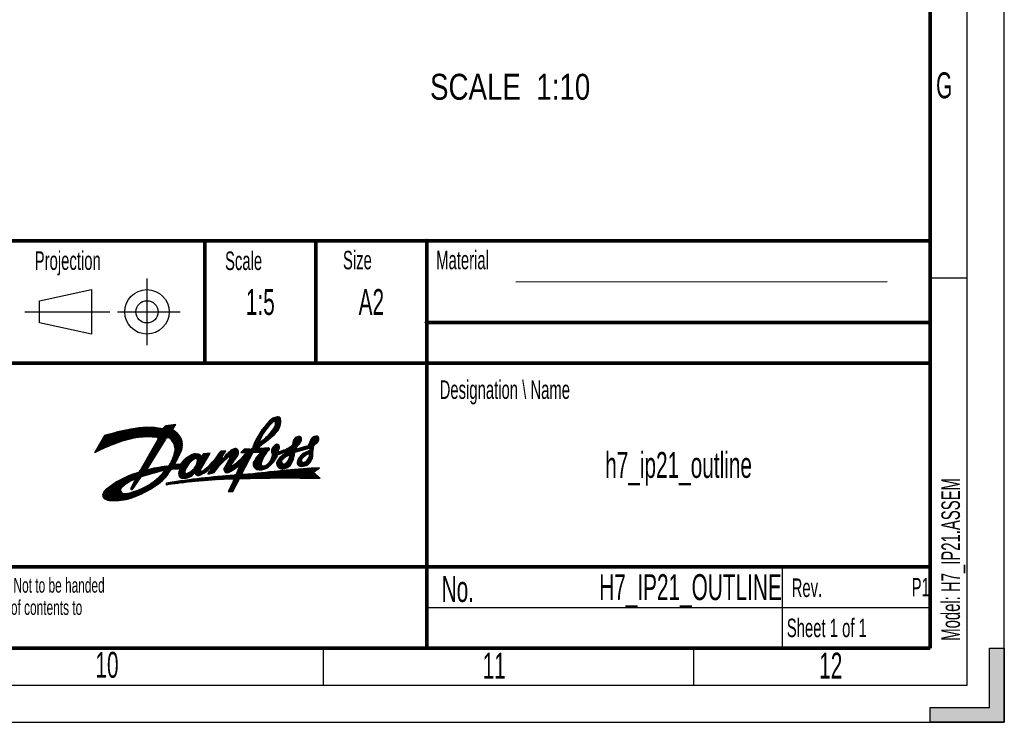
# Model space of a CAD drawing. Header units: millimetres. Extents: x 0 to 594, y 0 to 420.
# Tile 17 of 41: x 461 to 594, y 0 to 95. Entities that reach past the tile are written whole.
import ezdxf

# ---------------------------------------------------------------- set-up
doc = ezdxf.new("R2010")
doc.units = ezdxf.units.MM
doc.header["$LTSCALE"] = 32.67
doc.layers.get('0').update_dxf_attribs({"linetype": 'CONTINUOUS'})
doc.styles.get("Standard").update_dxf_attribs({"font": 'txt', "width": 0.8})
doc.styles.add('TEXTSTYLE_2', font='txt', dxfattribs={"width": 0.6})

# ---------------------------------------------------------------- blocks, each defined once
blk = doc.blocks.new('SYMBOL_0_BL0', base_point=(472.18, 55.42))
at = {"color": 3, "linetype": 'CONTINUOUS'}
for p, q in [((478.18, 59.92), (478.18, 50.92)), ((463.68, 56.92), (470.68, 58.42)), ((470.68, 58.42), (470.68, 52.42)), ((463.68, 53.92), (463.68, 56.92)), ((461.68, 55.42), (473.18, 55.42)), ((474.18, 55.42), (482.68, 55.42)), ((470.68, 52.42), (463.68, 53.92))]:
    blk.add_line(p, q, dxfattribs=at)
for radius in [3, 1.5]:
    blk.add_circle((478.18, 55.42), radius, dxfattribs=at)

msp = doc.modelspace()

# ---------------------------------------------------------------- hatches: boundary and pattern name
at = {"linetype": 'CONTINUOUS'}
msp.add_hatch(color=2, dxfattribs=at).paths.add_polyline_path([(584, 0), (584, 2), (592, 2), (592, 10), (594, 10), (594, 0)])

# ---------------------------------------------------------------- linework, layer by layer
at = {"color": 7, "linetype": 'CONTINUOUS'}
for p, q in [((594, 0), (594, 420)), ((584, 60), (589, 60)), ((502, 10), (502, 5)), ((552, 10), (552, 5)), ((592, 10), (594, 10)), ((592, 2), (592, 10)), ((594, 10), (594, 0)), ((584, 2), (592, 2)), ((584, 0), (584, 2)), ((0, 0), (594, 0)), ((594, 0), (584, 0))]:
    msp.add_line(p, q, dxfattribs=at)
at = {"color": 2, "linetype": 'CONTINUOUS'}
for p, q in [((589, 5), (589, 415)), ((403.9967, 65.0015), (583.9967, 65.0015)), ((485.9967, 65.0015), (485.9967, 48.5015)), ((500.9967, 65.0015), (500.9967, 48.5015)), ((515.9967, 65.0015), (515.9967, 10.0015)), ((583.9967, 65.0015), (583.9967, 10.0015)), ((515.9967, 54.0015), (583.9967, 54.0015)), ((403.9967, 48.5015), (583.9967, 48.5015)), ((403.9967, 21.0015), (583.9967, 21.0015)), ((563.9967, 21.0015), (563.9967, 10.0015)), ((515.9967, 15.5015), (583.9967, 15.5015)), ((403.9967, 10.0015), (583.9967, 10.0015)), ((15, 5), (589, 5))]:
    msp.add_line(p, q, dxfattribs=at)
at = {"color": 5, "linetype": 'CONTINUOUS'}
msp.add_line((528.0329, 59.4918), (578.1758, 59.5081), dxfattribs=at)
at = {"color": 1, "linetype": 'CONTINUOUS'}
for p, q in [((493.1528, 38.5906), (495.8232, 41.2611)), ((495.3597, 40.618), (495.9935, 41.2517)), ((479.1964, 37.3862), (482.0339, 40.2237)), ((479.2347, 38.5021), (480.7767, 40.0441)), ((479.4004, 38.4883), (480.9862, 40.074)), ((479.4386, 37.808), (481.8244, 40.1938)), ((479.5569, 38.4651), (481.1957, 40.104)), ((479.6533, 38.382), (481.4053, 40.1339)), ((479.6703, 38.2193), (481.6148, 40.1638)), ((480.681, 40.0304), (480.297, 39.6465)), ((482.0632, 40.2279), (480.681, 40.0304)), ((481.6274, 39.4764), (482.0632, 40.2279)), ((490.5908, 34.5918), (496.2228, 40.2238)), ((493.4314, 39.0488), (495.5925, 41.2099)), ((493.5687, 37.3901), (496.1659, 39.9873)), ((493.8414, 39.6384), (495.3172, 41.1143)), ((494.6213, 38.8019), (496.2488, 40.4294)), ((495.283, 39.6432), (496.2541, 40.6144)), ((495.495, 40.5736), (496.1075, 41.1862)), ((495.5207, 40.0606), (496.2443, 40.7841)), ((495.5582, 40.4573), (496.185, 41.084)), ((495.5667, 40.2861), (496.2222, 40.9416)), ((472.4547, 38.7112), (471.0908, 36.3766)), ((471.2147, 36.5887), (473.6957, 39.0698)), ((471.2817, 36.4761), (473.9385, 39.1329)), ((471.4671, 37.0207), (473.4498, 39.0035)), ((471.6441, 36.6588), (474.1783, 39.1931)), ((471.7194, 37.4527), (473.2007, 38.9339)), ((471.9718, 37.8847), (472.9481, 38.861)), ((471.9915, 36.8267), (474.4153, 39.2505)), ((472.2242, 38.3166), (472.692, 38.7844)), ((472.326, 36.9815), (474.6495, 39.3051)), ((472.6491, 37.1251), (474.8811, 39.3571)), ((472.9622, 37.2585), (475.1101, 39.4065)), ((473.2662, 37.383), (475.3368, 39.4536)), ((473.5621, 37.4993), (475.561, 39.4982)), ((473.8507, 37.6083), (475.7831, 39.5406)), ((474.1326, 37.7106), (476.0029, 39.5809)), ((474.4172, 37.8155), (476.2294, 39.6277)), ((474.6906, 37.9094), (476.4506, 39.6694)), ((474.9544, 37.9935), (476.6661, 39.7053)), ((475.2096, 38.0691), (476.8764, 39.736)), ((475.4571, 38.137), (477.0819, 39.7618)), ((475.6977, 38.198), (477.2829, 39.7833)), ((475.9321, 38.2528), (477.4798, 39.8005)), ((476.1607, 38.3018), (477.6727, 39.8138)), ((476.3841, 38.3456), (477.862, 39.8235)), ((476.6026, 38.3845), (478.0478, 39.8297)), ((476.8166, 38.4189), (478.2304, 39.8327)), ((477.0262, 38.4489), (478.4098, 39.8325)), ((477.2293, 38.4724), (478.5863, 39.8294)), ((477.4282, 38.4916), (478.7601, 39.8235)), ((477.6231, 38.507), (478.9311, 39.815)), ((477.8145, 38.5188), (479.0995, 39.8038)), ((478.0024, 38.527), (479.2655, 39.7902)), ((478.187, 38.5321), (479.4292, 39.7742)), ((478.3685, 38.534), (479.5905, 39.756)), ((478.4697, 36.1207), (481.7613, 39.4123)), ((478.5471, 38.533), (479.7497, 39.7355)), ((478.7119, 36.5425), (481.6401, 39.4707)), ((478.7229, 38.5292), (479.9067, 39.713)), ((478.896, 38.5227), (480.0617, 39.6883)), ((478.9542, 36.9644), (481.85, 39.8602)), ((479.0666, 38.5136), (480.2147, 39.6617)), ((480.9382, 38.4096), (481.8766, 39.348)), ((481.1169, 38.4087), (481.9864, 39.2782)), ((481.2468, 38.3589), (482.0908, 39.203)), ((481.347, 38.2796), (482.1901, 39.1226)), ((481.432, 38.185), (482.2842, 39.0372)), ((481.5168, 38.0902), (482.3733, 38.9466)), ((481.5958, 37.9895), (482.4573, 38.851)), ((481.6688, 37.883), (482.5361, 38.7503)), ((481.7357, 37.7702), (482.6098, 38.6443)), ((492.6198, 37.5188), (493.674, 38.573)), ((492.7649, 37.8436), (493.9049, 38.9836)), ((492.9387, 38.1969), (494.2897, 39.5479)), ((494.2305, 37.8723), (496.0497, 39.6915)), ((497.8992, 37.7693), (498.7262, 38.5963)), ((497.9513, 38.001), (498.5302, 38.5799)), ((499.4744, 36.83), (501.2311, 38.5868)), ((500.1575, 37.6927), (501.0936, 38.6288)), ((500.1985, 37.9133), (500.9065, 38.6214)), ((479.655, 38.1848), (477.2451, 33.9881)), ((477.9853, 35.2771), (480.2251, 37.5169)), ((480.681, 38.2533), (478.114, 34.1066)), ((478.2275, 35.6989), (480.517, 37.9884)), ((481.7961, 37.651), (482.678, 38.533)), ((481.8496, 37.5249), (482.7406, 38.416)), ((481.8956, 37.3913), (482.7973, 38.293)), ((481.8969, 36.315), (482.977, 37.3951)), ((481.9332, 37.2493), (482.8476, 38.1637)), ((481.95, 36.5477), (482.9715, 37.5692)), ((481.9613, 37.0978), (482.8911, 38.0276)), ((481.9783, 36.9352), (482.9269, 37.8838)), ((481.9816, 36.7589), (482.9541, 37.7315)), ((489.1973, 33.7371), (493.3928, 37.9326)), ((489.5082, 33.8684), (493.5092, 37.8694)), ((490.052, 34.2326), (494.3496, 38.5302)), ((492.4963, 37.2157), (493.5073, 38.2267)), ((495.0196, 36.6857), (495.8551, 37.5213)), ((495.0198, 36.5063), (495.9715, 37.4581)), ((495.0648, 36.9105), (495.6953, 37.5411)), ((495.0703, 36.3772), (496.0372, 37.3441)), ((495.7364, 34.7085), (499.0295, 38.0015)), ((497.0694, 36.5803), (498.9731, 38.484)), ((497.3537, 36.685), (499.0433, 38.3746)), ((497.4788, 36.6305), (499.0752, 38.2269)), ((497.8896, 37.5801), (498.8731, 38.5636)), ((499.744, 37.3026), (498.4052, 36.8871)), ((499.2214, 36.7566), (499.7709, 37.3061)), ((499.7275, 36.9035), (501.3262, 38.5022)), ((499.9806, 36.977), (501.391, 38.3874)), ((500.2161, 36.8533), (500.7487, 37.3858)), ((500.2175, 37.0343), (501.4139, 38.2307)), ((500.3679, 38.2623), (500.6093, 38.5038)), ((500.9066, 37.5438), (501.3307, 37.9679)), ((477.2586, 34.0116), (479.3496, 36.1025)), ((477.5008, 34.4334), (479.6414, 36.574)), ((477.7431, 34.8552), (479.9333, 37.0455)), ((481.2429, 34.763), (482.5607, 36.0808)), ((481.4703, 35.17), (482.7366, 36.4363)), ((481.6254, 35.5047), (482.8815, 36.7608)), ((481.7404, 35.7993), (482.939, 36.9979)), ((481.8285, 36.067), (482.9678, 37.2063)), ((481.9641, 34.8749), (482.8517, 36.669)), ((482.3323, 34.2359), (484.2008, 36.1044)), ((482.4699, 33.6551), (485.0347, 36.2199)), ((482.5284, 33.8932), (484.8834, 36.2482)), ((482.5301, 34.2541), (484.5033, 36.2274)), ((482.6386, 34.183), (484.713, 36.2574)), ((483.3945, 32.9632), (486.6332, 36.2019)), ((484.4381, 35.4438), (485.1712, 36.1768)), ((484.5768, 34.3252), (486.593, 36.3413)), ((484.8005, 35.6265), (485.2955, 36.1216)), ((484.839, 34.767), (486.3877, 36.3157)), ((484.9329, 35.5793), (485.4091, 36.0555)), ((484.9412, 35.0488), (486.1824, 36.29)), ((485.004, 35.4708), (485.5128, 35.9796)), ((485.4201, 34.1066), (486.7233, 36.3576)), ((485.5146, 33.4669), (488.7009, 36.6532)), ((485.7755, 36.2392), (485.6175, 35.8837)), ((485.6343, 35.9215), (485.9772, 36.2644)), ((486.7233, 36.3576), (485.7755, 36.2392)), ((485.8785, 33.6512), (488.7549, 36.5276)), ((486.4739, 33.5282), (489.8217, 36.876)), ((486.4778, 34.0709), (488.5178, 36.1109)), ((486.7014, 33.5761), (490.0905, 36.9652)), ((487.3438, 35.4757), (488.5083, 36.6402)), ((487.8989, 36.2104), (488.3157, 36.6273)), ((488.8314, 36.662), (488.1602, 36.6168)), ((488.3542, 35.8234), (488.8314, 36.662)), ((488.586, 34.2035), (490.5038, 36.1213)), ((488.6239, 35.319), (490.2455, 36.9406)), ((488.6693, 34.4664), (490.5554, 36.3524)), ((488.8403, 36.0742), (489.1954, 36.4293)), ((488.9367, 34.9134), (490.5548, 36.5315)), ((489.165, 35.3213), (490.5222, 36.6785)), ((489.341, 35.8565), (490.364, 36.8795)), ((489.3913, 35.7272), (490.4561, 36.7919)), ((490.657, 34.4784), (492.3913, 36.2127)), ((491.3044, 36.871), (490.87, 36.4366)), ((490.87, 36.4366), (491.6103, 36.4366)), ((490.9988, 36.4366), (491.4332, 36.871)), ((491.0105, 33.5652), (492.5287, 36.4761)), ((491.1069, 35.8264), (492.1565, 36.876)), ((491.1784, 36.4366), (491.6128, 36.871)), ((492.0943, 36.871), (491.3044, 36.871)), ((491.358, 36.4366), (491.7924, 36.871)), ((491.5376, 36.4366), (491.972, 36.871)), ((492.5287, 36.4761), (493.4272, 36.4761)), ((492.5327, 34.9172), (494.6615, 37.046)), ((492.5472, 34.7521), (494.7533, 36.9582)), ((492.5858, 34.6112), (494.2341, 36.2594)), ((492.5984, 35.1626), (494.484, 37.0482)), ((492.6547, 36.4761), (493.3448, 37.1662)), ((492.8343, 36.4761), (493.3936, 37.0354)), ((492.862, 35.6058), (494.293, 37.0367)), ((493.0139, 36.4761), (493.5288, 36.991)), ((493.1935, 36.4761), (493.7198, 37.0024)), ((493.3731, 36.4761), (493.9109, 37.0138)), ((493.5013, 36.4246), (494.1019, 37.0253)), ((494.5878, 37.0544), (493.5288, 36.991)), ((493.924, 34.1533), (495.7609, 35.9902)), ((494.7711, 35.18), (496.2181, 36.627)), ((494.9846, 35.5731), (495.971, 36.5595)), ((495.0577, 35.8258), (495.937, 36.7051)), ((495.1244, 36.2518), (496.0729, 37.2003)), ((495.1255, 36.0732), (496.0719, 37.0196)), ((495.6896, 35.0208), (497.0359, 36.3672)), ((495.6984, 34.85), (497.3005, 36.4522)), ((495.8328, 35.3437), (496.6891, 36.2)), ((495.9281, 36.1574), (496.4677, 36.6969)), ((495.9389, 36.1639), (497.4011, 36.7024)), ((496.2165, 36.2661), (496.7444, 36.7941)), ((496.3345, 34.2289), (498.0813, 35.9758)), ((496.5008, 36.3709), (497.0637, 36.9338)), ((496.7851, 36.4756), (497.4677, 37.1581)), ((497.1793, 35.9717), (498.3787, 37.1711)), ((497.2839, 35.3579), (498.1034, 36.1774)), ((497.4075, 36.0203), (498.3359, 36.9488)), ((497.4271, 35.6808), (498.1108, 36.3645)), ((497.4695, 35.9028), (498.4757, 36.909)), ((498.1801, 36.4543), (500.148, 37.0256)), ((498.209, 36.4627), (498.7362, 36.9898)), ((498.4621, 36.5361), (498.9966, 37.0706)), ((498.4732, 35.1104), (500.0024, 36.6396)), ((498.5404, 35.3572), (499.6695, 36.4863)), ((498.6915, 35.6879), (499.3365, 36.3329)), ((498.7152, 36.6096), (499.257, 37.1515)), ((498.9683, 36.6831), (499.5174, 37.2323)), ((499.0049, 34.5645), (500.6141, 36.1736)), ((499.1819, 34.5619), (500.5988, 35.9788)), ((500.0432, 36.6584), (499.2374, 36.2873)), ((499.4831, 35.9407), (500.6245, 37.0821)), ((499.934, 36.212), (500.6209, 36.8989)), ((500.0756, 35.8147), (500.6151, 36.3543)), ((500.1003, 36.1987), (500.6219, 36.7202)), ((500.1286, 36.0474), (500.6185, 36.5372)), ((500.2297, 37.0216), (500.2163, 36.8546)), ((500.6138, 36.2876), (500.6247, 36.871)), ((475.9936, 32.567), (479.0577, 35.6311)), ((476.368, 32.7617), (478.7658, 35.1596)), ((476.6495, 32.8637), (478.474, 34.6881)), ((477.9199, 31.0808), (482.209, 35.3699)), ((478.317, 31.2983), (482.0331, 35.0144)), ((478.7558, 31.5575), (482.0006, 34.8022)), ((480.5305, 34.0505), (481.1241, 34.6442)), ((480.5406, 33.8811), (482.3848, 35.7253)), ((481.495, 34.1171), (482.1953, 34.8174)), ((481.7826, 34.225), (482.3901, 34.8325)), ((481.9668, 34.2296), (482.5902, 34.853)), ((482.4661, 34.8384), (481.9699, 34.7998)), ((482.1496, 34.2328), (483.8122, 35.8954)), ((482.4711, 33.4767), (483.6485, 34.6541)), ((483.6128, 33.0019), (486.3862, 35.7754)), ((483.8799, 33.0894), (486.1393, 35.3488)), ((484.7039, 33.7338), (485.8923, 34.9223)), ((484.9942, 35.2814), (485.6071, 35.8943)), ((486.4788, 33.7127), (488.4236, 35.6575)), ((486.84, 34.2535), (488.3454, 35.7589)), ((486.9289, 33.624), (488.1479, 34.843)), ((488.6015, 34.0393), (490.1647, 35.6025)), ((488.6516, 33.9098), (489.7784, 35.0367)), ((488.7256, 33.8042), (489.5654, 34.644)), ((489.3693, 35.6863), (488.7333, 34.5499)), ((488.8241, 33.7231), (489.8084, 34.7074)), ((488.9924, 33.7118), (490.6668, 35.3862)), ((489.5617, 32.8443), (491.8039, 35.0865)), ((489.5668, 33.9091), (490.7515, 34.699)), ((489.6155, 34.798), (490.3566, 35.8837)), ((489.7598, 32.8628), (491.6081, 34.7111)), ((490.7515, 34.699), (490.2834, 33.6066)), ((490.3876, 33.8498), (491.9997, 35.4619)), ((490.5223, 34.1641), (492.1955, 35.8373)), ((492.6423, 34.4881), (493.9253, 35.7711)), ((492.7137, 34.3798), (493.7711, 35.4372)), ((492.7987, 34.2852), (493.6723, 35.1589)), ((492.8968, 34.2038), (493.6052, 34.9121)), ((493.0088, 34.1361), (493.6445, 34.7718)), ((493.1579, 34.1056), (493.7259, 34.6736)), ((493.3207, 34.0888), (493.8442, 34.6123)), ((493.4983, 34.0869), (494.0247, 34.6133)), ((493.6961, 34.105), (494.4177, 34.8266)), ((494.2094, 34.2591), (495.6822, 35.7319)), ((494.7816, 34.6516), (495.2614, 35.1315)), ((495.7949, 34.5874), (496.3541, 35.1466)), ((495.8702, 34.4831), (496.4066, 35.0194)), ((495.9609, 34.3941), (496.503, 34.9363)), ((496.0671, 34.3207), (496.644, 34.8977)), ((496.1902, 34.2643), (496.8788, 34.9528)), ((496.5098, 34.2246), (498.0403, 35.7551)), ((496.7169, 34.2521), (497.9722, 35.5074)), ((496.9695, 34.3251), (497.8605, 35.2162)), ((497.4005, 34.5765), (497.6091, 34.7852)), ((498.4769, 34.9345), (499.0425, 35.5)), ((498.5279, 34.8059), (499.0298, 35.3078)), ((498.6061, 34.7045), (499.0944, 35.1927)), ((498.7112, 34.63), (499.2011, 35.1199)), ((498.85, 34.5891), (499.3549, 35.0941)), ((499.3942, 34.5946), (500.5569, 35.7573)), ((499.6294, 34.6501), (500.4686, 35.4894)), ((499.9545, 34.7957), (500.2436, 35.0847)), ((472.6184, 30.0898), (475.8707, 33.3421)), ((472.7512, 30.043), (476.1604, 33.4522)), ((472.893, 30.0052), (476.4373, 33.5495)), ((474.8491, 31.7816), (476.7033, 33.6358)), ((475.5395, 32.2925), (476.955, 33.708)), ((476.2449, 32.0999), (478.2354, 34.0903)), ((476.4472, 32.4818), (478.1821, 34.2167)), ((477.4593, 33.1729), (480.4613, 34.0567)), ((477.5136, 33.1889), (478.4749, 34.1502)), ((477.7681, 33.2638), (478.7102, 34.2059)), ((478.0226, 33.3388), (478.9416, 34.2577)), ((478.114, 34.1066), (478.0949, 34.0687)), ((478.0949, 34.0687), (478.1073, 34.0569)), ((478.2772, 33.4137), (479.1692, 34.3057)), ((478.5317, 33.4886), (479.3933, 34.3502)), ((478.7862, 33.5636), (479.6141, 34.3914)), ((479.0408, 33.6385), (479.8317, 34.4294)), ((479.2579, 31.8799), (481.3227, 33.9448)), ((479.2953, 33.7134), (480.0462, 34.4643)), ((479.5498, 33.7883), (480.2579, 34.4964)), ((479.7968, 32.2392), (481.0122, 33.4546)), ((479.8044, 33.8633), (480.4668, 34.5257)), ((480.0589, 33.9382), (480.6731, 34.5524)), ((480.3134, 34.0131), (480.8761, 34.5758)), ((481.7967, 34.2267), (482.4661, 34.2383)), ((482.5014, 33.3274), (483.4504, 34.2764)), ((482.5515, 33.1979), (483.3511, 33.9975)), ((482.6301, 33.0969), (483.2839, 33.7507)), ((482.7293, 33.0165), (483.3429, 33.6301)), ((482.8494, 32.957), (483.4676, 33.5752)), ((482.9963, 32.9243), (483.7329, 33.6609)), ((483.1901, 32.9385), (484.1746, 33.923)), ((484.3387, 33.3687), (484.5589, 33.5889)), ((484.7256, 33.576), (485.6454, 34.4957)), ((484.7911, 33.4619), (485.4142, 34.0849)), ((484.8879, 33.379), (485.4517, 33.9429)), ((485.0188, 33.3303), (485.574, 33.8855)), ((485.2167, 33.3486), (486.1793, 34.3112)), ((486.4074, 33.5142), (487.1577, 33.6722)), ((487.1564, 33.6719), (487.1609, 33.6764)), ((488.0497, 32.7692), (488.5419, 33.2613)), ((488.2402, 32.78), (488.7383, 33.2782)), ((488.4302, 32.7905), (488.9343, 33.2945)), ((488.6198, 32.8005), (489.1299, 33.3105)), ((488.809, 32.81), (489.3251, 33.3261)), ((488.9978, 32.8192), (489.5198, 33.3412)), ((489.1862, 32.828), (489.7142, 33.356)), ((489.3364, 31.5413), (491.2569, 33.4619)), ((489.3741, 32.8363), (489.9081, 33.3703)), ((489.5265, 31.9111), (491.0658, 33.4504)), ((489.7167, 32.2809), (491.0207, 33.5849)), ((489.8693, 32.7926), (491.4123, 34.3357)), ((489.9089, 32.6527), (491.2165, 33.9603)), ((490.836, 32.8614), (491.4505, 33.4758)), ((491.0209, 32.8667), (491.644, 33.4898)), ((492.5287, 33.5537), (491.0913, 33.4499)), ((491.2057, 32.8718), (491.8376, 33.5038)), ((491.3902, 32.8768), (492.0312, 33.5178)), ((491.5746, 32.8816), (492.2248, 33.5317)), ((491.7589, 32.8862), (492.4184, 33.5457)), ((491.9429, 32.8907), (492.6169, 33.5646)), ((492.1268, 32.895), (492.8218, 33.5899)), ((492.3106, 32.8991), (493.0262, 33.6147)), ((492.4941, 32.903), (493.2303, 33.6392)), ((492.6775, 32.9068), (493.4341, 33.6634)), ((492.8608, 32.9105), (493.6375, 33.6872)), ((493.0439, 32.9139), (493.8405, 33.7106)), ((493.2268, 32.9173), (494.0432, 33.7337)), ((493.4095, 32.9204), (494.2455, 33.7564)), ((493.5921, 32.9234), (494.4475, 33.7787)), ((493.7745, 32.9262), (494.6491, 33.8008)), ((493.9568, 32.9289), (494.8504, 33.8224)), ((494.1389, 32.9314), (495.0513, 33.8437)), ((494.3209, 32.9337), (495.2519, 33.8647)), ((494.5027, 32.9359), (495.4521, 33.8854)), ((494.6843, 32.938), (495.652, 33.9057)), ((494.8658, 32.9398), (495.8516, 33.9256)), ((495.0471, 32.9415), (496.0508, 33.9453)), ((495.2282, 32.9431), (496.2497, 33.9645)), ((495.4092, 32.9445), (496.4483, 33.9835)), ((495.5901, 32.9457), (496.6465, 34.0021)), ((495.7708, 32.9468), (496.8444, 34.0204)), ((495.9513, 32.9477), (497.042, 34.0384)), ((496.1317, 32.9485), (497.2393, 34.0561)), ((496.3119, 32.9491), (497.4362, 34.0734)), ((496.4919, 32.9495), (497.6328, 34.0904)), ((496.6719, 32.9498), (497.8291, 34.1071)), ((496.8516, 32.95), (498.0251, 34.1234)), ((497.0312, 32.95), (498.2207, 34.1395)), ((497.2107, 32.9498), (498.416, 34.1552)), ((497.39, 32.9495), (498.6111, 34.1706)), ((497.5691, 32.9491), (498.8058, 34.1858)), ((497.7481, 32.9484), (499.0002, 34.2005)), ((497.9269, 32.9477), (499.1943, 34.215)), ((498.1056, 32.9467), (499.3881, 34.2292)), ((498.2841, 32.9457), (499.5815, 34.2431)), ((498.4625, 32.9444), (499.7747, 34.2567)), ((498.6407, 32.9431), (499.9676, 34.2699)), ((498.8188, 32.9415), (500.1602, 34.2829)), ((498.9967, 32.9399), (500.3525, 34.2956)), ((499.1745, 32.9381), (500.5444, 34.308)), ((499.3522, 32.9361), (500.7361, 34.32)), ((499.5297, 32.934), (500.9275, 34.3318)), ((499.707, 32.9317), (501.1186, 34.3433)), ((499.8842, 32.9293), (500.6473, 33.6924)), ((500.0612, 32.9267), (500.7443, 33.6098)), ((500.2381, 32.924), (500.8413, 33.5272)), ((500.4148, 32.9211), (500.9383, 33.4446)), ((500.5915, 32.9181), (501.0353, 33.362)), ((500.6247, 33.7116), (501.4744, 34.364)), ((501.5794, 32.8986), (500.6247, 33.7116)), ((500.7679, 32.915), (501.1323, 33.2794)), ((500.805, 33.85), (501.3094, 34.3545)), ((472.2065, 30.7556), (473.6026, 32.1516)), ((472.2089, 30.5783), (474.0955, 32.4649)), ((472.2524, 30.4422), (474.5175, 32.7073)), ((472.3143, 30.3245), (474.8955, 32.9057)), ((472.3919, 30.2225), (475.2424, 33.073)), ((472.4935, 30.1445), (475.5658, 33.2168)), ((476.6683, 32.8992), (475.9393, 31.5228)), ((475.9858, 31.4815), (476.8881, 32.3839)), ((476.0427, 31.718), (477.2905, 32.9658)), ((476.2333, 31.4367), (477.4081, 33.1359)), ((476.8849, 30.5846), (478.2794, 31.9791)), ((477.2097, 30.7298), (478.77, 32.2901)), ((477.5531, 30.8936), (479.5242, 32.8647)), ((481.0581, 32.3339), (480.8445, 32.2935)), ((480.8813, 32.0665), (481.1661, 32.3513)), ((481.0907, 32.0963), (481.3798, 32.3854)), ((481.2982, 32.1242), (481.5929, 32.4189)), ((481.5051, 32.1515), (481.8055, 32.4519)), ((481.7115, 32.1783), (482.0175, 32.4843)), ((481.9174, 32.2046), (482.229, 32.5162)), ((482.1227, 32.2303), (482.44, 32.5476)), ((482.3275, 32.2554), (482.6505, 32.5784)), ((482.5317, 32.2801), (482.8604, 32.6088)), ((482.7354, 32.3042), (483.0698, 32.6386)), ((482.9386, 32.3277), (483.2787, 32.6679)), ((483.1412, 32.3508), (483.4871, 32.6967)), ((483.3434, 32.3733), (483.695, 32.7249)), ((483.545, 32.3953), (483.9023, 32.7527)), ((483.7461, 32.4168), (484.1092, 32.78)), ((483.9467, 32.4379), (484.3156, 32.8067)), ((484.1468, 32.4584), (484.5215, 32.833)), ((484.3464, 32.4784), (484.7269, 32.8588)), ((484.5456, 32.4979), (484.9318, 32.8842)), ((484.7442, 32.5169), (485.1363, 32.909)), ((484.9423, 32.5354), (485.3403, 32.9334)), ((485.14, 32.5535), (485.5437, 32.9572)), ((485.3372, 32.5711), (485.7468, 32.9807)), ((485.5339, 32.5882), (485.9493, 33.0036)), ((485.7302, 32.6049), (486.1514, 33.0261)), ((485.9259, 32.621), (486.3531, 33.0482)), ((486.132, 32.6376), (486.5543, 33.0698)), ((486.3161, 32.652), (486.755, 33.0909)), ((486.5105, 32.6668), (486.9553, 33.1116)), ((486.7045, 32.6811), (487.1552, 33.1318)), ((486.898, 32.695), (487.3546, 33.1516)), ((487.091, 32.7085), (487.5535, 33.171)), ((487.2837, 32.7215), (487.7521, 33.1899)), ((487.4758, 32.7341), (487.9502, 33.2084)), ((487.6676, 32.7462), (488.1478, 33.2265)), ((487.8589, 32.7579), (488.3451, 33.2441)), ((489.8432, 32.5269), (489.1324, 31.1446)), ((489.1462, 31.1715), (490.5527, 32.5781)), ((489.2989, 31.1446), (490.3332, 32.1789)), ((489.7642, 31.1446), (490.7065, 32.8576)), ((500.9442, 32.9117), (501.2293, 33.1968)), ((501.1204, 32.9082), (501.3263, 33.1142)), ((501.2964, 32.9047), (501.4233, 33.0316)), ((501.4723, 32.9009), (501.5203, 32.9489)), ((472.3181, 31.0467), (472.9629, 31.6916)), ((473.0449, 29.9775), (474.7638, 31.6964)), ((473.2091, 29.9621), (474.5937, 31.3467)), ((473.3833, 29.9566), (474.6233, 31.1967)), ((473.5551, 29.9489), (474.687, 31.0808)), ((473.7306, 29.9448), (474.7816, 30.9957)), ((473.91, 29.9445), (474.9091, 30.9436)), ((474.0934, 29.9484), (475.0504, 30.9053)), ((474.2813, 29.9567), (475.2089, 30.8842)), ((474.474, 29.9697), (475.4059, 30.9016)), ((474.6718, 29.9879), (475.6306, 30.9467)), ((474.8753, 30.0118), (475.8633, 30.9999)), ((475.085, 30.0419), (476.1052, 31.0621)), ((475.3017, 30.079), (476.3576, 31.1349)), ((475.5261, 30.1238), (476.6223, 31.22)), ((475.7594, 30.1775), (476.9019, 31.32)), ((476.0029, 30.2414), (477.2, 31.4385)), ((476.1136, 31.4298), (476.4858, 31.8019)), ((476.2796, 30.3385), (477.5218, 31.5807)), ((476.5757, 30.455), (477.8762, 31.7555)), ((489.1324, 31.1446), (489.7642, 31.1446)), ((489.4785, 31.1446), (490.1136, 31.7797)), ((489.6581, 31.1446), (489.894, 31.3805))]:
    msp.add_line(p, q, dxfattribs=at)
at = {"color": 7, "linetype": 'CONTINUOUS', "const_width": 0.5}
for points in [[(584, 410), (584, 10)], [(403.9967, 65.0015), (583.9967, 65.0015)], [(485.9967, 65.0015), (485.9967, 48.5015)], [(500.9967, 48.5015), (500.9967, 65.0015)], [(516.153, 64.8453), (515.8405, 65.1578)], [(516.153, 65.1578), (515.8405, 64.8453)], [(515.9967, 65.0015), (515.9967, 10.0015)], [(583.9967, 65.0015), (583.9967, 10.0015)], [(516.153, 53.8453), (515.8405, 54.1578)], [(516.153, 54.1578), (515.8405, 53.8453)], [(515.9967, 54.0015), (583.9967, 54.0015)], [(403.9967, 48.5015), (583.9967, 48.5015)], [(403.9967, 21.0015), (583.9967, 21.0015)], [(584, 10), (20, 10)], [(403.9967, 10.0015), (583.9967, 10.0015)]]:
    msp.add_lwpolyline(points, dxfattribs=at)
at = {"color": 1, "linetype": 'CONTINUOUS'}
for centre, radius, start, end in [((495.9961, 39.6047), 1.6552, 97.924375, 139.024373), ((495.8911, 40.9416), 0.3266, 5.838286, 112.15329), ((502.0259, 33.5097), 10.2248, 135.3925, 159.089369), ((499.6373, 35.4888), 6.7137, 130.899994, 158.328884), ((490.1592, 42.9924), 6.1213, 303.243538, 329.899994), ((495.3738, 40.4324), 0.1861, 3.354893, 135.258005), ((494.778, 40.3293), 0.7898, 329, 8.3), ((494.2195, 40.581), 2.0349, 316.863229, 11.159121), ((481.0953, 11.1308), 28.9023, 100.110338, 107.395181), ((478.3114, 29.17), 10.663, 79.268134, 102.400002), ((480.7213, 37.4105), 2.2558, 340.806961, 66.317497), ((485.641, 48.966), 14.0303, 303.64018, 315.829258), ((498.6908, 37.8408), 0.7564, 79.32226, 134.167189), ((498.6804, 38.2189), 0.3949, 337.600006, 67.599998), ((501.0299, 37.8751), 0.7564, 79.32226, 134.167189), ((501.0196, 38.2533), 0.3949, 337.600006, 67.599998), ((481.8657, 15.94), 23.1031, 109.566195, 117.800003), ((478.77, 25.5778), 12.9888, 97.756496, 110.936751), ((478.3954, 27.4761), 11.0579, 84.252331, 97.160834), ((479.4831, 38.282), 0.1975, 330.524111, 84.252331), ((481.0255, 37.9762), 0.4421, 35.178944, 141.188343), ((479.9888, 36.81), 1.9934, 356.860701, 45.464304), ((493.5068, 37.1521), 0.1627, 125.055787, 277.769876), ((493.4716, 37.9389), 0.079, 158.328884, 303.243538), ((496.0431, 36.597), 1.0273, 122.723032, 189.40913), ((495.7276, 37.1475), 0.3949, 48, 127.400002), ((495.4183, 37.1137), 0.6603, 315.925554, 29.708114), ((495.1862, 40.7904), 4.2894, 280.969323, 305.992143), ((497.5725, 37.6085), 0.3184, 294.969549, 358.777659), ((499.0753, 37.6265), 1.1848, 140.300003, 181.199997), ((498.9338, 36.9491), 0.5978, 120.510011, 180.412772), ((498.1301, 38.2527), 0.9338, 302.384513, 348.61663), ((499.6966, 37.767), 0.4668, 275.828238, 352.558309), ((501.2848, 37.6016), 1.1301, 133.773554, 174.673548), ((501.3155, 36.977), 0.6989, 125.410726, 188.718555), ((500.4961, 38.3801), 0.9308, 296.433622, 342.665739), ((476.5343, 37.6609), 5.5289, 327.399994, 350), ((485.6959, 32.8586), 3.5736, 108.655112, 142.255103), ((484.732, 35.0218), 1.2357, 44.227017, 98.33875), ((480.1247, 41.5226), 9.4146, 306.233511, 328.59503), ((491.7258, 33.5438), 3.8378, 119.408946, 144.623087), ((485.669, 40.8241), 7.3857, 303.509371, 323.55476), ((490.0972, 36.5069), 0.4583, 355.451405, 123.95139), ((489.7839, 36.403), 0.7731, 317.79959, 5.014577), ((492.0943, 37.266), 0.3949, 270, 344.299988), ((496.5866, 33.0905), 4.4943, 133.695563, 154.058541), ((493.4272, 36.3971), 0.079, 313.695563, 90), ((497.1231, 34.0912), 3.6122, 132.176373, 163.718199), ((493.4409, 36.1568), 1.6503, 290.731768, 353.058145), ((494.6074, 36.8976), 0.158, 304.924254, 97.125016), ((494.7403, 36.1602), 0.3949, 329.100006, 42.900002), ((496.2041, 35.7142), 0.5221, 120.523752, 178.041655), ((497.899, 34.1338), 2.3944, 104.27255, 157.072553), ((495.9522, 36.6238), 0.0669, 152.744433, 318.4945), ((498.3558, 33.6932), 2.5643, 114.521183, 138.977375), ((497.3438, 35.9116), 0.126, 341.503989, 114.521183), ((497.3575, 36.5774), 0.1324, 248.387347, 70.793153), ((495.2607, 36.3862), 2.8504, 335.999628, 359.396095), ((498.2084, 36.3608), 0.0976, 106.833981, 182.731215), ((498.3946, 36.9447), 0.0586, 179.928696, 280.459763), ((500.3396, 34.735), 1.9038, 125.37637, 170.068402), ((501.0236, 33.8907), 2.5643, 114.521183, 138.977375), ((498.9461, 36.1948), 1.1917, 305.280953, 353.946329), ((500.0117, 36.1091), 0.126, 341.503989, 114.521183), ((499.9761, 36.8921), 0.2431, 286.023273, 351.129798), ((500.1874, 36.9932), 0.051, 33.844317, 140.543561), ((498.6819, 36.2267), 1.9329, 324.905181, 1.805175), ((480.8159, 35.2777), 0.7045, 273.577982, 302.278438), ((481.987, 34.8389), 0.0426, 122.467562, 246.329787), ((482.4719, 35.3238), 0.4854, 269.316267, 325.116285), ((485.815, 33.2772), 2.567, 117, 166.199997), ((482.8531, 35.6468), 2.1721, 289.200012, 353.5), ((484.7995, 35.4144), 0.2121, 356.3522, 134.96899), ((497.7398, 25.727), 13.2328, 130.22103, 143.100471), ((488.4707, 35.7747), 0.1262, 157.276644, 355.938178), ((489.2827, 35.7593), 0.1133, 319.866059, 140.739321), ((489.6503, 34.7015), 0.1025, 109.844492, 339.699023), ((493.3999, 34.9101), 0.8672, 170.277882, 243.732227), ((493.9329, 34.9282), 0.3281, 147.627396, 286.327408), ((492.1611, 37.752), 4.0594, 302.408693, 330.158628), ((496.4406, 34.9739), 0.7525, 172.927554, 276.798752), ((496.6367, 35.1888), 0.2857, 138.977375, 255.103029), ((496.4153, 35.7704), 1.5479, 274.237819, 339.443502), ((496.6754, 35.2913), 0.3949, 253.5, 317.5), ((496.2783, 35.9973), 1.1917, 305.280953, 353.946329), ((498.9423, 35.0446), 0.4783, 177.756526, 238.399993), ((499.1107, 35.7299), 1.1702, 249.018673, 289.21867), ((499.3045, 35.3863), 0.2857, 138.977375, 255.103029), ((499.3432, 35.4888), 0.3949, 253.5, 317.5), ((499.3671, 35.6722), 1.0552, 277.01252, 328.152956), ((480.2659, 22.2123), 11.9662, 106.611208, 129.947679), ((473.7698, 39.6355), 8.8858, 279.899994, 319.838043), ((476.7694, 34.1905), 0.517, 278.410336, 336.949054), ((483.0505, 15.3477), 19.3513, 96.5, 104.800003), ((476.7584, 36.493), 5.2274, 301.085039, 331.104702), ((480.4881, 33.9657), 0.0948, 319.838043, 106.403345), ((497.3284, -68.2936), 101.9343, 94.145171, 99.184586), ((481.8688, 33.5583), 0.6723, 96.157922, 142.557931), ((483.3238, 33.5717), 0.858, 147.668666, 206.749455), ((482.5268, 34.1307), 0.1235, 305.724401, 119.423345), ((483.1931, 34.7344), 1.7826, 271.457524, 328.774608), ((483.4796, 33.7716), 0.1968, 143.167261, 296.506753), ((485.0838, 33.7057), 0.381, 164.064441, 289.68083), ((483.8859, 37.1342), 4.0127, 289.299564, 316.931977), ((485.5776, 34.0521), 0.1667, 160.935701, 312.165375), ((487.1348, 33.3646), 0.7427, 126.364982, 168.37784), ((486.456, 34.2638), 0.3841, 308.37546, 19.831254), ((489.1392, 34.1728), 0.554, 137.108091, 233.950094), ((488.9744, 34.699), 0.9873, 260.600006, 306.869898), ((489.9288, 33.7586), 0.3858, 274.660582, 336.801409), ((491.0802, 33.5281), 0.079, 151.927513, 278.130102), ((509.0278, -98.8144), 133.3924, 93.246135, 97.105034), ((493.4291, 35.9267), 1.8412, 257.035137, 299.535137), ((479.6168, 26.0598), 7.4479, 113.321003, 129.947679), ((471.0053, 44.1771), 14.8097, 290, 304.799988), ((477.486, 33.082), 0.0948, 106.403345, 145.341187), ((480.8715, 32.1814), 0.1153, 103.544721, 286.469194), ((493.3152, -58.0056), 90.9274, 92.324078, 97.844957), ((483.0505, 33.5142), 0.5924, 213.699997, 288.5), ((489.7157, 32.6735), 0.1944, 311.013481, 116.83467), ((496.9338, -176.8863), 209.8363, 88.731397, 91.700606), ((473.4273, 30.4547), 1.2573, 132.212038, 169.192886), ((472.9799, 30.7497), 0.7898, 184.300003, 227.300003), ((475.3604, 31.19), 0.7825, 132.212038, 169.192886), ((475.082, 31.3736), 0.4916, 184.300003, 227.300003), ((475.2816, 32.0371), 1.1552, 242.519014, 270.787514), ((476.1569, 31.721), 0.2944, 222.314763, 285.023793), ((473.3008, 31.8158), 1.856, 242.519014, 270.787514), ((473.8321, 38.0188), 8.0746, 266.408671, 286.094388)]:
    msp.add_arc(centre, radius, start, end, dxfattribs=at)

# ---------------------------------------------------------------- block references
at = {"color": 2, "linetype": 'CONTINUOUS'}
msp.add_blockref('SYMBOL_0_BL0', (472.1847, 55.4197), dxfattribs=at)

# ---------------------------------------------------------------- texts
at = {"color": 5, "linetype": 'CONTINUOUS', "line_spacing_factor": 0.9, "style": 'TEXTSTYLE_2'}
for s, insert, char_height, width, attachment_point in [('G', (584.785, 87.7633), 3.5, 2.1, 1), ('Material', (517.2494, 63.6743), 2.5, 12, 1), ('Projection', (463.0245, 63.5849), 2.5, 15, 1), ('Scale', (488.7284, 63.5699), 2.5, 7.5, 1), ('Size', (504.662, 63.6668), 2.5, 6, 1), ('A2', (508.4967, 58.5015), 3.5, 4.2, 2), ('1:5', (493.4967, 58.5015), 3.5, 6.3, 2), ('Designation \\\\ Name', (517.719, 46.1682), 2.5, 27, 1), ('h7_ip21_outline', (549.9967, 36.5015), 3.5, 31.5, 2), ('H7_IP21_OUTLINE ', (563.9342, 20.0015), 3.5, 33.6, 3), (' Confidential: Property of Danfoss Power Electronics A/S, Graasten, Denmark. Not to be handed \\P over to, copied or used by third party. Two- or three dimensional reproduction of contents to\\P be authorized by Danfoss Power Electronics A/S.', (404.0592, 19.5015), 2, 112.8, 1), ('No.', (517.9967, 19.7515), 3.5, 6.3, 1), ('Rev.', (565.2755, 19.4185), 2.5, 6, 1), ('P1   ', (583.9342, 19.5015), 2.5, 7.5, 3), (' Sheet 1 of 1', (564.0592, 14.0015), 2.5, 19.5, 1), ('10', (471.222, 9.5098), 3.5, 4.2, 1), ('11', (523.5297, 9.388), 3.5, 4.2, 1), ('12', (568.9941, 9.4072), 3.5, 4.2, 1)]:
    msp.add_mtext(s, dxfattribs=dict(at, insert=insert, char_height=char_height, width=width, attachment_point=attachment_point))
at = {"color": 5, "linetype": 'CONTINUOUS', "insert": (538.0671, 87.5654), "char_height": 3.5, "width": 30.8, "attachment_point": 3, "line_spacing_factor": 0.9}
msp.add_mtext('SCALE  1:10', dxfattribs=at)
at = {"color": 5, "linetype": 'CONTINUOUS', "insert": (585.5049, 11.0139), "char_height": 2.5, "width": 30, "attachment_point": 1, "rotation": 90, "line_spacing_factor": 0.9, "style": 'TEXTSTYLE_2'}
msp.add_mtext('Model: H7_IP21.ASSEM', dxfattribs=at)

doc.saveas('drawing.dxf')
